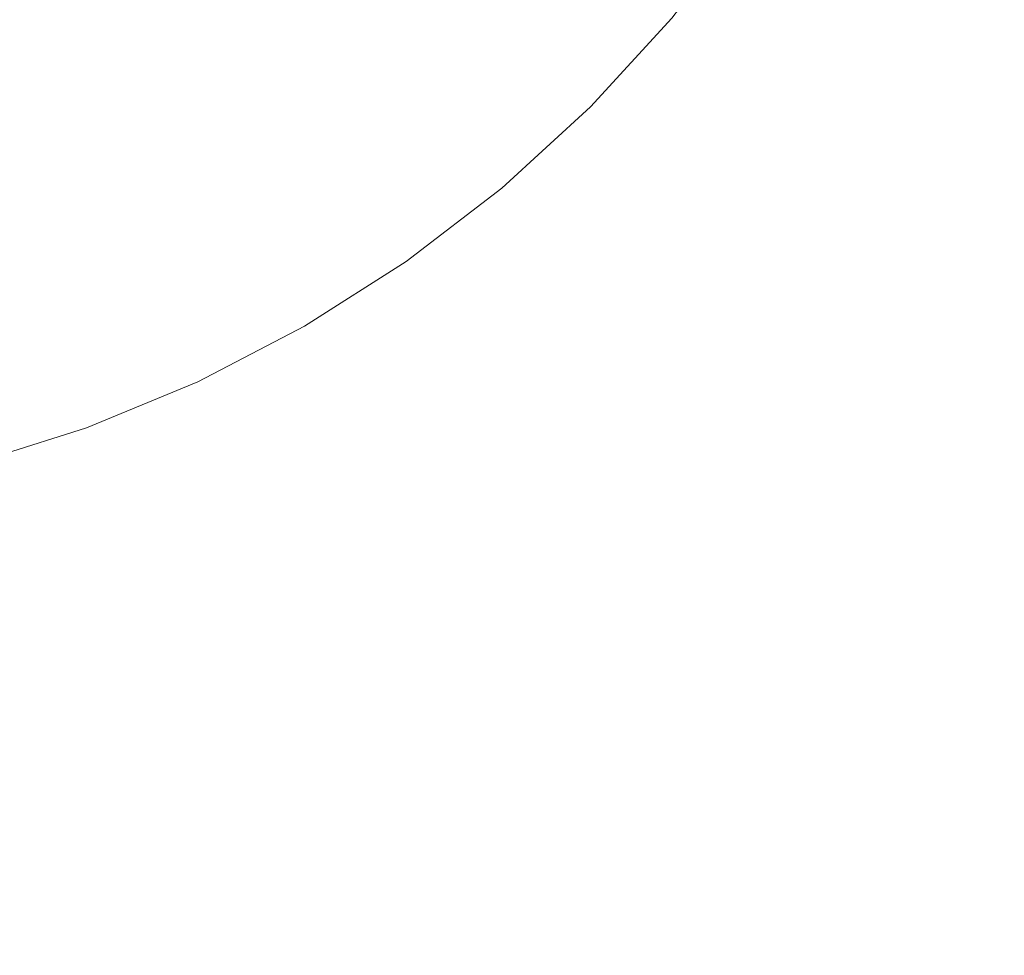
# Model space of a CAD drawing. Header units: millimetres. Extents: x -230 to 230, y -130 to 130.
# Tile 43 of 47: x 112 to 122, y 86 to 96. Entities that reach past the tile are written whole.
import ezdxf

# ---------------------------------------------------------------- set-up
doc = ezdxf.new("R2010")
doc.units = ezdxf.units.MM
doc.header["$LTSCALE"] = 25.4
doc.layers.add('Lighting-Moving Light', color=7, linetype='Continuous', lineweight=5, true_color=0x000000)

# ---------------------------------------------------------------- blocks, each defined once
blk = doc.blocks.new('Group-1')
at = {"layer": 'Lighting-Moving Light', "color": 7, "linetype": 'Continuous', "lineweight": 5, "transparency": 33554687}
for points, invisible_edges in [([(-503.576, 1.533, -25), (-503.576, 226.446, -25), (-761.075, 239.033, -25), (-761.075, -11.053, -25)], 14), ([(-770.152, 222.936, -116.924), (-519.672, 235.523, -116.924), (-519.672, -7.543, -116.924), (-757.565, -7.543, -116.924)], 11), ([(-519.672, -7.543, -116.924), (-519.672, 235.523, -116.924), (-507.086, 222.936, -116.924), (-507.086, 5.043, -116.924)], 11), ([(-519.241, 210.673, -24.957), (-520.011, 209.669, -24.957), (-520.866, 208.737, -24.957), (-531.119, 218.99, -24.957)], 12), ([(-520.866, 208.737, -24.957), (-521.798, 207.882, -24.957), (-522.802, 207.112, -24.957), (-531.119, 218.99, -24.957)], 12), ([(-522.802, 207.112, -24.957), (-523.869, 206.432, -24.957), (-524.991, 205.848, -24.957), (-531.119, 218.99, -24.957)], 12), ([(-524.991, 205.848, -24.957), (-526.159, 205.364, -24.957), (-527.366, 204.984, -24.957), (-531.119, 218.99, -24.957)], 12), ([(-520.866, 208.737, -24.957), (-520.011, 209.669, -24.957), (-523.402, 212.514, -0.368), (-523.995, 211.866, -0.368)], 10), ([(-521.798, 207.882, -24.957), (-520.866, 208.737, -24.957), (-523.995, 211.866, -0.368), (-524.643, 211.272, -0.368)], 10), ([(-522.802, 207.112, -24.957), (-521.798, 207.882, -24.957), (-524.643, 211.272, -0.368), (-525.341, 210.737, -0.368)], 10), ([(-523.869, 206.432, -24.957), (-522.802, 207.112, -24.957), (-525.341, 210.737, -0.368), (-526.082, 210.265, -0.368)], 10), ([(-524.991, 205.848, -24.957), (-523.869, 206.432, -24.957), (-526.082, 210.265, -0.368), (-526.861, 209.859, -0.368)], 10), ([(-526.159, 205.364, -24.957), (-524.991, 205.848, -24.957), (-526.861, 209.859, -0.368), (-527.673, 209.523, -0.368)], 10), ([(-527.366, 204.984, -24.957), (-526.159, 205.364, -24.957), (-527.673, 209.523, -0.368), (-528.511, 209.259, -0.368)], 10)]:
    blk.add_3dface(points, dxfattribs=dict(at, invisible_edges=invisible_edges))
at = {"layer": 'Lighting-Moving Light', "color": 0, "flags": 1}
for tag in ['Yoke', '3D_Symbol_Name', 'Weight', 'Weight', 'Wattage', 'Candlepower', 'Body', 'Model_Name', 'Beam_Angle', 'Field_Angle', 'Remarks', 'Beam_Angle_2', 'Field_Angle_2', 'Num_Channels', 'Frame_Size', 'Device_Type', 'FixtureID', 'Frame_Size', 'Base', 'Lens', 'Inst_Type', 'Lamp']:
    blk.add_attdef(tag, (-554.515, 111.223), '', height=0.18, dxfattribs=at)

msp = doc.modelspace()

# ---------------------------------------------------------------- block references
at = {"layer": 'Lighting-Moving Light', "color": 7, "transparency": 33554687}
msp.add_blockref('Group-1', (638.619, -113.99), dxfattribs=at)

doc.saveas('drawing.dxf')
